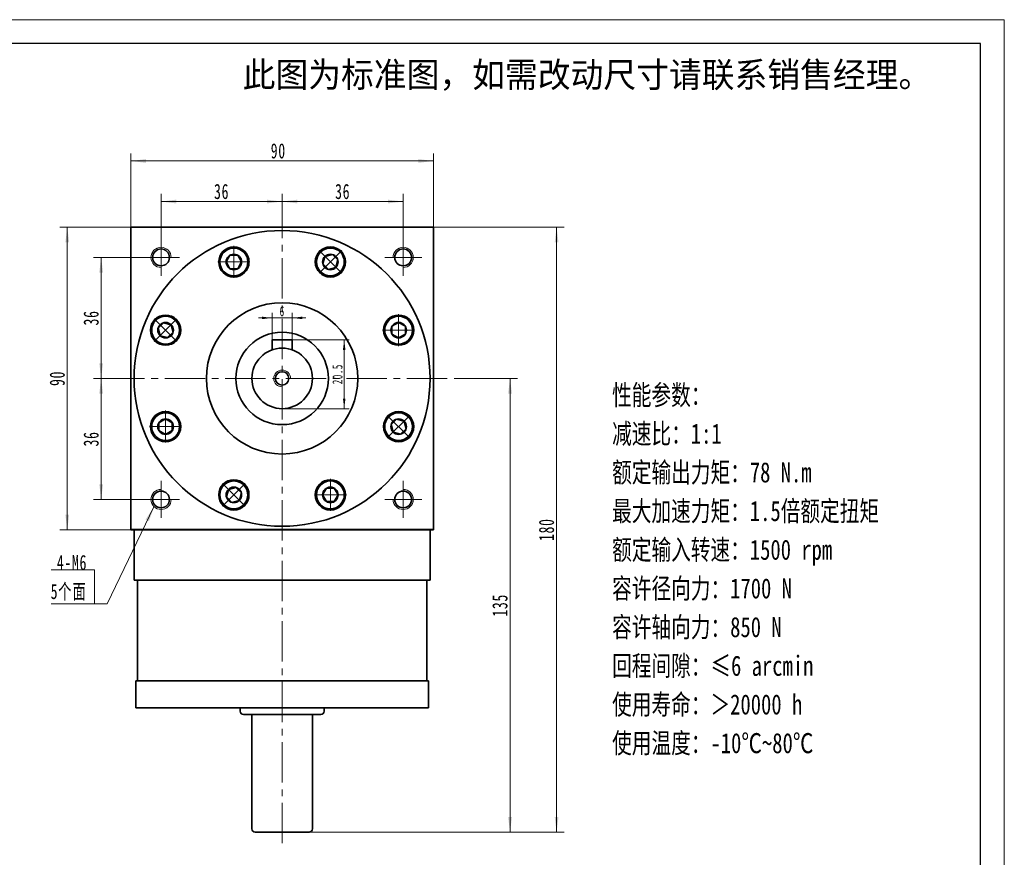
# Model space of a CAD drawing. Header units: millimetres. Extents: x 23 to 621, y 79 to 500.
# Tile 4 of 4: x 328 to 621, y 251 to 500. Entities that reach past the tile are written whole.
import ezdxf

# ---------------------------------------------------------------- set-up
doc = ezdxf.new("R2010")
doc.units = ezdxf.units.MM
doc.set_wipeout_variables(frame=1)
doc.linetypes.add('点画线', pattern=[18, 12, -2, 2, -2])
doc.layers.get('0').update_dxf_attribs({"lineweight": 35})
doc.layers.add('6文字层', color=3, linetype='Continuous')
for name, color, linetype, lineweight in [('中心线层', 1, '点画线', 18), ('图框_外框线', 7, 'Continuous', 18), ('尺寸线层', 3, 'Continuous', 18), ('粗实线', 7, 'Continuous', 50), ('粗实线层', 7, 'Continuous', 35)]:
    doc.layers.add(name, color=color, linetype=linetype, lineweight=lineweight)
doc.styles.add('标准', font='txt', dxfattribs={"width": 0.667})
doc.dimstyles.new('a4-1-1', dxfattribs={"dimtxt": 3, "dimasz": 3, "dimexe": 1.5, "dimexo": 0, "dimgap": 0.5, "dimtad": 1, "dimdec": 3, "dimdsep": 46, "dimtxsty": '标准', "dimblk": '_CAXARROW', "dimcen": 0, "dimdle": 4, "dimazin": 2, "dimtfac": 0.707107, "dimtdec": 3, "dimtix": 1, "dimtmove": 2, "dimatfit": 3, "dimfxl": 0, "dimfrac": 2, "dimtolj": 1, "dimtzin": 0, "dimarcsym": 0})

# ---------------------------------------------------------------- blocks, each defined once
blk = doc.blocks.new('*X9')
at = {"layer": '尺寸线层', "linetype": 'Continuous'}
for points in [[(370.33, 445.74), (374.83, 445.18), (374.83, 446.3)], [(406.33, 445.74), (401.83, 445.18), (401.83, 446.3)]]:
    blk.add_hatch(color=0, dxfattribs=at).paths.add_polyline_path(points, flags=0)
at = {"layer": '尺寸线层', "color": 0, "linetype": 'Continuous'}
for p, q in [((370.33, 434.62), (370.33, 447.99)), ((406.33, 441.12), (406.33, 447.99)), ((406.33, 445.74), (370.33, 445.74))]:
    blk.add_line(p, q, dxfattribs=at)
at = {"layer": '尺寸线层', "color": 0, "insert": (388.33, 448.71), "char_height": 4.5, "width": 9, "attachment_point": 5, "line_spacing_factor": 1.15057, "style": '标准'}
blk.add_mtext('\\T1.1;36', dxfattribs=at)
blk = doc.blocks.new('_CAXARROW')
blk.add_hatch(color=0).paths.add_polyline_path([(0, 0), (-1, 0.125), (-1, -0.125)], flags=0)
blk = doc.blocks.new('*X10')
at = {"layer": '尺寸线层', "linetype": 'Continuous'}
for points in [[(406.33, 445.74), (410.83, 446.3), (410.83, 445.18)], [(442.33, 445.74), (437.83, 446.3), (437.83, 445.18)]]:
    blk.add_hatch(color=0, dxfattribs=at).paths.add_polyline_path(points, flags=0)
at = {"layer": '尺寸线层', "color": 0, "linetype": 'Continuous'}
for p, q in [((406.33, 441.12), (406.33, 447.99)), ((442.33, 434.62), (442.33, 447.99)), ((406.33, 445.74), (442.33, 445.74))]:
    blk.add_line(p, q, dxfattribs=at)
at = {"layer": '尺寸线层', "color": 0, "insert": (424.33, 448.71), "char_height": 4.5, "width": 9, "attachment_point": 5, "line_spacing_factor": 1.15057, "style": '标准'}
blk.add_mtext('\\T1.1;36', dxfattribs=at)
blk = doc.blocks.new('*X11')
at = {"layer": '尺寸线层', "linetype": 'Continuous'}
for points in [[(352.52, 429.12), (353.09, 424.62), (351.96, 424.62)], [(352.52, 393.12), (353.09, 397.62), (351.96, 397.62)]]:
    blk.add_hatch(color=0, dxfattribs=at).paths.add_polyline_path(points, flags=0)
at = {"layer": '尺寸线层', "color": 0, "linetype": 'Continuous'}
for p, q in [((364.83, 429.12), (350.27, 429.12)), ((352.52, 429.12), (352.52, 393.12)), ((353.44, 393.12), (350.27, 393.12))]:
    blk.add_line(p, q, dxfattribs=at)
at = {"layer": '尺寸线层', "color": 0, "insert": (349.55, 411.12), "char_height": 4.5, "width": 9, "attachment_point": 5, "rotation": 90, "line_spacing_factor": 1.15057, "style": '标准'}
blk.add_mtext('\\T1.1;36', dxfattribs=at)
blk = doc.blocks.new('*X12')
at = {"layer": '尺寸线层', "linetype": 'Continuous'}
for points in [[(352.52, 393.12), (353.09, 388.62), (351.96, 388.62)], [(352.52, 357.12), (353.09, 361.62), (351.96, 361.62)]]:
    blk.add_hatch(color=0, dxfattribs=at).paths.add_polyline_path(points, flags=0)
at = {"layer": '尺寸线层', "color": 0, "linetype": 'Continuous'}
for p, q in [((353.44, 393.12), (350.27, 393.12)), ((352.52, 393.12), (352.52, 357.12)), ((364.83, 357.12), (350.27, 357.12))]:
    blk.add_line(p, q, dxfattribs=at)
at = {"layer": '尺寸线层', "color": 0, "insert": (349.55, 375.12), "char_height": 4.5, "width": 9, "attachment_point": 5, "rotation": 90, "line_spacing_factor": 1.15057, "style": '标准'}
blk.add_mtext('\\T1.1;36', dxfattribs=at)
blk = doc.blocks.new('*X13')
at = {"layer": '尺寸线层', "linetype": 'Continuous'}
for points in [[(487.94, 438.12), (488.5, 433.62), (487.38, 433.62)], [(487.94, 258.12), (488.5, 262.62), (487.38, 262.62)]]:
    blk.add_hatch(color=0, dxfattribs=at).paths.add_polyline_path(points, flags=0)
at = {"layer": '尺寸线层', "color": 0, "linetype": 'Continuous'}
for p, q in [((451.33, 438.12), (490.19, 438.12)), ((487.94, 438.12), (487.94, 258.12)), ((414.33, 258.12), (490.19, 258.12))]:
    blk.add_line(p, q, dxfattribs=at)
at = {"layer": '尺寸线层', "color": 0, "insert": (484.95, 348.12), "char_height": 4.5, "width": 11.9606, "attachment_point": 5, "rotation": 90, "line_spacing_factor": 1.15057, "style": '标准'}
blk.add_mtext('\\T1.1;180', dxfattribs=at)
blk = doc.blocks.new('*X14')
at = {"layer": '尺寸线层', "linetype": 'Continuous'}
for points in [[(474.1, 393.12), (474.66, 388.62), (473.53, 388.62)], [(474.1, 258.12), (474.66, 262.62), (473.53, 262.62)]]:
    blk.add_hatch(color=0, dxfattribs=at).paths.add_polyline_path(points, flags=0)
at = {"layer": '尺寸线层', "color": 0, "linetype": 'Continuous'}
for p, q in [((457.98, 393.12), (476.35, 393.12)), ((474.1, 393.12), (474.1, 258.12)), ((414.33, 258.12), (476.35, 258.12))]:
    blk.add_line(p, q, dxfattribs=at)
at = {"layer": '尺寸线层', "color": 0, "insert": (471.11, 325.62), "char_height": 4.5, "width": 11.6685, "attachment_point": 5, "rotation": 90, "line_spacing_factor": 1.15057, "style": '标准'}
blk.add_mtext('\\T1.1;135', dxfattribs=at)
blk = doc.blocks.new('*X15')
at = {"layer": '尺寸线层', "linetype": 'Continuous'}
for points in [[(424.79, 404.62), (425.16, 401.62), (424.41, 401.62)], [(424.79, 384.12), (425.16, 387.12), (424.41, 387.12)]]:
    blk.add_hatch(color=0, dxfattribs=at).paths.add_polyline_path(points, flags=0)
at = {"layer": '尺寸线层', "color": 0, "linetype": 'Continuous'}
for p, q in [((409.33, 404.62), (426.29, 404.62)), ((424.79, 404.62), (424.79, 384.12)), ((406.33, 384.12), (426.29, 384.12))]:
    blk.add_line(p, q, dxfattribs=at)
at = {"layer": '尺寸线层', "color": 0, "insert": (422.8, 394.37), "char_height": 3, "width": 10.9547, "attachment_point": 5, "rotation": 90, "line_spacing_factor": 1.15057, "style": '标准'}
blk.add_mtext('\\T1.1;20.5', dxfattribs=at)
blk = doc.blocks.new('*X16')
at = {"layer": '尺寸线层', "linetype": 'Continuous'}
blk.add_hatch(color=0, dxfattribs=at).paths.add_polyline_path([(17.62, 28.86), (16.17, 24.56), (15.15, 25.05)], flags=0)
at = {"layer": '尺寸线层', "color": 0, "linetype": 'Continuous'}
blk.add_line((17.62, 28.86), (3.67, 0), dxfattribs=at)
at = {"layer": '尺寸线层', "color": 0}
for p, q in [((0, 10.09), (-12.97, 10.09)), ((0, 0), (0, 10.09)), ((0, 0), (-12.97, 0)), ((3.67, 0), (0, 0))]:
    blk.add_line(p, q, dxfattribs=at)
at = {"layer": '尺寸线层', "color": 0, "insert": (-2.25, 0.9), "char_height": 4.5, "width": 19.9754, "attachment_point": 9, "line_spacing_factor": 1.15057, "style": '标准'}
blk.add_mtext('\\T1.1;4-M6\\P5个面', dxfattribs=at)
blk = doc.blocks.new('*X24')
at = {"layer": '尺寸线层', "linetype": 'Continuous'}
for points in [[(403.33, 411.12), (400.33, 410.75), (400.33, 411.5)], [(409.33, 411.12), (412.33, 410.75), (412.33, 411.5)]]:
    blk.add_hatch(color=0, dxfattribs=at).paths.add_polyline_path(points, flags=0)
at = {"layer": '尺寸线层', "color": 0, "linetype": 'Continuous'}
for p, q in [((413.33, 411.12), (399.33, 411.12)), ((403.33, 404.62), (403.33, 412.62)), ((409.33, 404.62), (409.33, 412.62))]:
    blk.add_line(p, q, dxfattribs=at)
at = {"layer": '尺寸线层', "color": 0, "insert": (406.33, 413.1), "char_height": 3, "width": 6, "attachment_point": 5, "line_spacing_factor": 1.15057, "style": '标准'}
blk.add_mtext('\\T1.1;6', dxfattribs=at)
blk = doc.blocks.new('*X44')
at = {"layer": '中心线层', "linetype": '点画线', "lineweight": 18}
for p, q in [((0, -4.76), (0, 4.76)), ((-4.76, 0), (4.76, 0))]:
    blk.add_line(p, q, dxfattribs=at)
at = {"layer": '粗实线层'}
for p, q in [((-2.31, 0), (-1.15, 2)), ((-2.31, 0), (-1.15, -2)), ((-1.15, 2), (1.15, 2)), ((2.31, 0), (1.15, 2)), ((2.31, 0), (1.15, 2)), ((2.31, 0), (1.15, -2)), ((-1.15, -2), (1.15, -2))]:
    blk.add_line(p, q, dxfattribs=at)
blk.add_circle((0, 0), 2.31, dxfattribs=at)
for start, end in [(0, 180), (180, 360)]:
    blk.add_arc((0, 0), 4.14, start, end, dxfattribs=at)
blk = doc.blocks.new('*X45')
at = {"layer": '尺寸线层', "linetype": 'Continuous'}
for points in [[(342.45, 438.12), (343.01, 433.62), (341.88, 433.62)], [(342.45, 348.12), (343.01, 352.62), (341.88, 352.62)]]:
    blk.add_hatch(color=0, dxfattribs=at).paths.add_polyline_path(points, flags=0)
at = {"layer": '尺寸线层', "color": 0, "linetype": 'Continuous'}
for p, q in [((361.33, 438.12), (340.2, 438.12)), ((342.45, 438.12), (342.45, 348.12)), ((361.33, 348.12), (340.2, 348.12))]:
    blk.add_line(p, q, dxfattribs=at)
at = {"layer": '尺寸线层', "color": 0, "insert": (339.47, 393.12), "char_height": 4.5, "width": 9, "attachment_point": 5, "rotation": 90, "line_spacing_factor": 1.15057, "style": '标准'}
blk.add_mtext('\\T1.1;90', dxfattribs=at)
blk = doc.blocks.new('*X46')
at = {"layer": '尺寸线层', "linetype": 'Continuous'}
for points in [[(361.33, 457.81), (365.83, 458.37), (365.83, 457.24)], [(451.33, 457.81), (446.83, 458.37), (446.83, 457.24)]]:
    blk.add_hatch(color=0, dxfattribs=at).paths.add_polyline_path(points, flags=0)
at = {"layer": '尺寸线层', "color": 0, "linetype": 'Continuous'}
for p, q in [((361.33, 438.12), (361.33, 460.06)), ((451.33, 438.12), (451.33, 460.06)), ((361.33, 457.81), (451.33, 457.81))]:
    blk.add_line(p, q, dxfattribs=at)
at = {"layer": '尺寸线层', "color": 0, "insert": (405.19, 460.78), "char_height": 4.5, "width": 9, "attachment_point": 5, "line_spacing_factor": 1.15057, "style": '标准'}
blk.add_mtext('\\T1.1;90', dxfattribs=at)
blk = doc.blocks.new('提示字样')
at = {"layer": '6文字层', "insert": (1.21, 11.52), "char_height": 10, "width": 317.6795, "attachment_point": 1}
blk.add_mtext('{\\C1;此图为标准图，如需改动尺寸请联系销售经理。}', dxfattribs=at)

msp = doc.modelspace()

# ---------------------------------------------------------------- linework, layer by layer
at = {"layer": '中心线层'}
for p, q in [((406.3269, 254.8621), (406.3269, 441.1215)), ((370.3269, 423.6215), (370.3269, 434.6215)), ((442.3269, 434.6215), (442.3269, 423.6215)), ((364.8269, 429.1215), (375.8269, 429.1215)), ((436.8269, 429.1215), (447.8269, 429.1215)), ((353.435, 393.1215), (457.979, 393.1215)), ((370.3269, 351.6215), (370.3269, 362.6215)), ((442.3269, 362.6215), (442.3269, 351.6215)), ((375.8269, 357.1215), (364.8269, 357.1215)), ((447.8269, 357.1215), (436.8269, 357.1215))]:
    msp.add_line(p, q, dxfattribs=at)
at = {"layer": '粗实线', "lineweight": 40}
msp.add_line((451.3269, 348.1215), (361.3269, 348.1215), dxfattribs=at)
at = {"layer": '粗实线层'}
for p, q in [((361.3269, 438.1215), (451.3269, 438.1215)), ((361.3269, 348.1215), (361.3269, 438.1215)), ((451.3269, 348.1215), (451.3269, 438.1215)), ((409.3269, 404.6215), (403.3269, 404.6215)), ((403.3269, 404.6215), (403.3269, 401.6067)), ((409.3269, 404.6215), (409.3269, 401.6067)), ((362.3269, 348.1215), (362.3269, 333.1215)), ((450.3269, 348.1215), (450.3269, 333.1215)), ((362.3269, 333.1215), (450.3269, 333.1215)), ((363.3269, 303.1215), (363.3269, 333.1215)), ((449.3269, 303.1215), (449.3269, 333.1215)), ((362.8269, 295.1215), (362.8269, 303.1215)), ((449.8269, 303.1215), (362.8269, 303.1215)), ((449.8269, 295.1215), (449.8269, 303.1215)), ((362.8269, 295.1215), (449.8269, 295.1215)), ((393.8269, 295.1215), (393.8269, 294.1215)), ((417.8269, 293.1215), (394.8269, 293.1215)), ((397.3269, 259.1215), (397.3269, 293.1215)), ((415.3269, 259.1215), (415.3269, 293.1215)), ((418.8269, 295.1215), (418.8269, 294.1215)), ((398.3269, 258.1215), (414.3269, 258.1215))]:
    msp.add_line(p, q, dxfattribs=at)
for centre, radius in [((406.3269, 393.1215), 44), ((370.3269, 429.1215), 2.5), ((391.9763, 427.7669), 4.5), ((420.6775, 427.7669), 4.5), ((442.3269, 429.1215), 2.5), ((406.3269, 393.1215), 22.5), ((371.6814, 407.4721), 4.5), ((440.9724, 407.4721), 4.5), ((406.3269, 393.1215), 13.75), ((406.3269, 393.1215), 9), ((406.3269, 393.1215), 2), ((371.6814, 378.7708), 4.5), ((440.9724, 378.7708), 4.5), ((391.9763, 358.476), 4.5), ((420.6775, 358.476), 4.5), ((370.3269, 357.1215), 2.5), ((442.3269, 357.1215), 2.5)]:
    msp.add_circle(centre, radius, dxfattribs=at)
at = {"layer": '粗实线层', "lineweight": 18}
for centre, radius, start, end in [((370.3269, 429.1215), 3, 0, 270), ((442.3269, 429.1215), 3, 270, 180), ((406.3269, 393.1215), 2.5, 0, 270), ((370.3269, 357.1215), 3, 90, 360), ((442.3269, 357.1215), 3, 180, 90)]:
    msp.add_arc(centre, radius, start, end, dxfattribs=at)
at = {"layer": '粗实线层'}
for centre, start, end in [((394.8269, 294.1215), 180, 270), ((417.8269, 294.1215), 270, 360), ((398.3269, 259.1215), 180, 270), ((414.3269, 259.1215), 270, 360)]:
    msp.add_arc(centre, 1, start, end, dxfattribs=at)

# ---------------------------------------------------------------- block references
at = {"layer": '尺寸线层'}
msp.add_blockref('*X16', (350.5884, 326.1031), dxfattribs=at)
at = {"layer": '粗实线层', "xscale": 0.7500000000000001, "yscale": 0.7500000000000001, "zscale": 0.7500000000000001}
msp.add_blockref('提示字样', (393.6887, 478.5866), dxfattribs=at)

# ---------------------------------------------------------------- texts
at = {"layer": '尺寸线层', "insert": (504.4459, 391.2029), "char_height": 6, "width": 134.069395, "attachment_point": 1, "line_spacing_factor": 1.15057, "style": '标准'}
msp.add_mtext('{\\W0.75;性能参数：\\P减速比：1:1\\P额定输出力矩：78 N.m\\P最大加速力矩：1.5倍额定扭矩\\P额定输入转速：1500 rpm\\P容许径向力：1700 N\\P容许轴向力：850 N\\P回程间隙：≤6 arcmin\\P使用寿命：＞20000 h\\P使用温度：-10℃~80℃', dxfattribs=at)

# ---------------------------------------------------------------- dimensions: what is measured, and where the dimension line sits
at = {"layer": '尺寸线层'}
dim = msp.add_linear_dim(base=(451.3269, 457.8068), p1=(361.3269, 438.1215), p2=(451.3269, 438.1215), dimstyle='a4-1-1', override={"dimsah": 1, "dimtfac": 1, "dimtfill": 1, "dimtzin": 0}, dxfattribs=at)
dim.commit()
dim.dimension.update_dxf_attribs({"geometry": '*X46', "text_midpoint": (405.1941, 460.7816), "dimtype": 160})
for base, p1, p2, picture, middle in [((370.3269, 445.7387), (406.3269, 441.1215), (370.3269, 434.6215), '*X9', (388.3269, 448.7135)), ((442.3269, 445.7387), (406.3269, 441.1215), (442.3269, 434.6215), '*X10', (424.3269, 448.7135)), ((403.3269, 411.1215), (409.3269, 404.6215), (403.3269, 404.6215), '*X24', (406.3269, 413.1047))]:
    dim = msp.add_linear_dim(base=base, p1=p1, p2=p2, dimstyle='a4-1-1', override={"dimsah": 1, "dimtfill": 1, "dimtzin": 0}, dxfattribs=at)
    dim.commit()
    dim.dimension.update_dxf_attribs({"geometry": picture, "text_midpoint": middle})
for base, p1, p2, picture, middle in [((342.4471, 348.1215), (361.3269, 438.1215), (361.3269, 348.1215), '*X45', (339.4723, 393.1215)), ((487.9377, 258.1215), (451.3269, 438.1215), (414.3269, 258.1215), '*X13', (484.9502, 348.1215)), ((352.5239, 393.1215), (364.8269, 429.1215), (353.435, 393.1215), '*X11', (349.549, 411.1215)), ((424.787, 384.1215), (409.3269, 404.6215), (406.3269, 384.1215), '*X15', (422.8038, 394.3715)), ((352.5239, 357.1215), (353.435, 393.1215), (364.8269, 357.1215), '*X12', (349.549, 375.1215)), ((474.0972, 258.1215), (457.979, 393.1215), (414.3269, 258.1215), '*X14', (471.1098, 325.6215))]:
    dim = msp.add_linear_dim(base=base, p1=p1, p2=p2, angle=270, dimstyle='a4-1-1', override={"dimsah": 1, "dimtfill": 1, "dimtzin": 0}, dxfattribs=at)
    dim.commit()
    dim.dimension.update_dxf_attribs({"geometry": picture, "text_midpoint": middle})

# ---------------------------------------------------------------- next in the draw order: wipeouts: each hides what was drawn before it
for points in [[(396.1163, 427.7669), (396.1162, 427.7912), (396.116, 427.8155), (396.1156, 427.8397), (396.1151, 427.864), (396.1145, 427.8882), (396.1137, 427.9125), (396.1128, 427.9367), (396.1117, 427.961), (396.1105, 427.9852), (396.1092, 428.0094), (396.1077, 428.0336), (396.106, 428.0579), (396.1043, 428.082), (396.1024, 428.1062), (396.1003, 428.1304), (396.0981, 428.1546), (396.0957, 428.1787), (396.0933, 428.2029), (396.0906, 428.227), (396.0879, 428.2511), (396.085, 428.2752), (396.0819, 428.2992), (396.0787, 428.3233), (396.0754, 428.3473), (396.0719, 428.3713), (396.0683, 428.3953), (396.0646, 428.4193), (396.0607, 428.4433), (396.0566, 428.4672), (396.0525, 428.4911), (396.0525, 428.4911), (396.0144, 428.6798), (395.9676, 428.8665), (395.9122, 429.0508), (395.8482, 429.2324), (395.7759, 429.4108), (395.6954, 429.5856), (395.6069, 429.7565), (395.5105, 429.9231), (395.4064, 430.0851), (395.2949, 430.242), (395.1763, 430.3936), (395.0508, 430.5395), (394.9186, 430.6794), (394.78, 430.813), (394.6354, 430.9401), (394.485, 431.0602), (394.3292, 431.1733), (394.1683, 431.279), (394.0027, 431.3771), (393.8327, 431.4674), (393.6587, 431.5497), (393.4811, 431.6238), (393.3002, 431.6896), (393.1164, 431.7469), (392.9302, 431.7955), (392.7419, 431.8355), (392.5519, 431.8667), (392.3607, 431.889), (392.1687, 431.9025), (391.9763, 431.9069), (391.9763, 431.9069), (391.7838, 431.9025), (391.5918, 431.889), (391.4006, 431.8667), (391.2107, 431.8355), (391.0224, 431.7955), (390.8362, 431.7469), (390.6524, 431.6896), (390.4715, 431.6238), (390.2938, 431.5497), (390.1198, 431.4674), (389.9498, 431.3771), (389.7842, 431.279), (389.6233, 431.1733), (389.4675, 431.0602), (389.3172, 430.9401), (389.1726, 430.813), (389.034, 430.6794), (388.9018, 430.5395), (388.7762, 430.3936), (388.6576, 430.242), (388.5461, 430.0851), (388.4421, 429.9231), (388.3457, 429.7565), (388.2571, 429.5856), (388.1766, 429.4108), (388.1043, 429.2324), (388.0404, 429.0508), (387.985, 428.8665), (387.9382, 428.6798), (387.9001, 428.4911), (387.9001, 428.4911), (387.8959, 428.4672), (387.8919, 428.4433), (387.888, 428.4193), (387.8842, 428.3953), (387.8806, 428.3713), (387.8772, 428.3473), (387.8738, 428.3233), (387.8706, 428.2992), (387.8676, 428.2752), (387.8647, 428.2511), (387.8619, 428.227), (387.8593, 428.2029), (387.8568, 428.1787), (387.8545, 428.1546), (387.8523, 428.1304), (387.8502, 428.1062), (387.8483, 428.082), (387.8465, 428.0579), (387.8449, 428.0336), (387.8434, 428.0094), (387.842, 427.9852), (387.8408, 427.961), (387.8398, 427.9367), (387.8388, 427.9125), (387.8381, 427.8882), (387.8374, 427.864), (387.8369, 427.8397), (387.8366, 427.8155), (387.8363, 427.7912), (387.8363, 427.7669), (387.8363, 427.7669), (387.842, 427.5503), (387.859, 427.3342), (387.8872, 427.1193), (387.9267, 426.9062), (387.9773, 426.6954), (388.0389, 426.4876), (388.1113, 426.2833), (388.1942, 426.083), (388.2875, 425.8874), (388.3909, 425.6969), (388.5042, 425.5121), (388.6269, 425.3335), (388.7589, 425.1615), (388.8997, 424.9967), (389.0489, 424.8395), (389.2061, 424.6903), (389.3709, 424.5495), (389.5428, 424.4176), (389.7215, 424.2948), (389.9063, 424.1816), (390.0968, 424.0782), (390.2924, 423.9849), (390.4926, 423.9019), (390.6969, 423.8296), (390.9048, 423.768), (391.1155, 423.7174), (391.3286, 423.6779), (391.5435, 423.6496), (391.7596, 423.6326), (391.9763, 423.6269), (391.9763, 423.6269), (392.1929, 423.6326), (392.409, 423.6496), (392.6239, 423.6779), (392.837, 423.7174), (393.0478, 423.768), (393.2556, 423.8296), (393.4599, 423.9019), (393.6602, 423.9849), (393.8558, 424.0782), (394.0463, 424.1816), (394.2311, 424.2948), (394.4097, 424.4176), (394.5817, 424.5495), (394.7465, 424.6903), (394.9037, 424.8395), (395.0529, 424.9967), (395.1937, 425.1615), (395.3256, 425.3335), (395.4484, 425.5121), (395.5616, 425.6969), (395.665, 425.8874), (395.7584, 426.083), (395.8413, 426.2833), (395.9137, 426.4876), (395.9752, 426.6954), (396.0258, 426.9062), (396.0653, 427.1193), (396.0936, 427.3342), (396.1106, 427.5503)], [(423.605, 424.8395), (423.6221, 424.8567), (423.6391, 424.874), (423.656, 424.8914), (423.6728, 424.9089), (423.6895, 424.9265), (423.7061, 424.9442), (423.7226, 424.962), (423.7389, 424.9799), (423.7552, 424.9979), (423.7714, 425.016), (423.7875, 425.0342), (423.8034, 425.0525), (423.8193, 425.0708), (423.835, 425.0893), (423.8507, 425.1078), (423.8662, 425.1265), (423.8816, 425.1452), (423.8969, 425.164), (423.9121, 425.1829), (423.9272, 425.2019), (423.9422, 425.221), (423.9571, 425.2402), (423.9718, 425.2595), (423.9864, 425.2788), (424.001, 425.2983), (424.0154, 425.3178), (424.0297, 425.3374), (424.0439, 425.3571), (424.0579, 425.3768), (424.0719, 425.3967), (424.0719, 425.3967), (424.1784, 425.557), (424.2773, 425.7221), (424.3685, 425.8917), (424.4517, 426.0653), (424.5267, 426.2425), (424.5934, 426.4231), (424.6516, 426.6066), (424.7012, 426.7926), (424.7422, 426.9806), (424.7743, 427.1704), (424.7976, 427.3615), (424.812, 427.5535), (424.8175, 427.7459), (424.814, 427.9383), (424.8015, 428.1304), (424.7802, 428.3217), (424.75, 428.5118), (424.7109, 428.7003), (424.6632, 428.8868), (424.6068, 429.0708), (424.542, 429.2521), (424.4688, 429.4301), (424.3874, 429.6045), (424.2979, 429.775), (424.2007, 429.9411), (424.0958, 430.1025), (423.9836, 430.2589), (423.8642, 430.4099), (423.7379, 430.5551), (423.605, 430.6944), (423.605, 430.6944), (423.4657, 430.8273), (423.3205, 430.9536), (423.1695, 431.073), (423.0131, 431.1852), (422.8517, 431.2901), (422.6856, 431.3873), (422.5151, 431.4768), (422.3407, 431.5582), (422.1627, 431.6314), (421.9814, 431.6962), (421.7974, 431.7526), (421.6109, 431.8003), (421.4224, 431.8394), (421.2323, 431.8696), (421.041, 431.8909), (420.8489, 431.9034), (420.6565, 431.9069), (420.4641, 431.9014), (420.2721, 431.887), (420.081, 431.8637), (419.8912, 431.8316), (419.7032, 431.7906), (419.5172, 431.741), (419.3337, 431.6828), (419.1531, 431.6161), (418.9759, 431.5411), (418.8023, 431.4579), (418.6328, 431.3667), (418.4676, 431.2678), (418.3073, 431.1613), (418.3073, 431.1613), (418.2874, 431.1473), (418.2677, 431.1333), (418.248, 431.1191), (418.2284, 431.1048), (418.2089, 431.0904), (418.1894, 431.0758), (418.1701, 431.0612), (418.1508, 431.0465), (418.1316, 431.0316), (418.1125, 431.0166), (418.0935, 431.0015), (418.0746, 430.9863), (418.0558, 430.971), (418.0371, 430.9556), (418.0184, 430.9401), (417.9999, 430.9244), (417.9814, 430.9087), (417.9631, 430.8928), (417.9448, 430.8769), (417.9266, 430.8608), (417.9085, 430.8446), (417.8905, 430.8283), (417.8726, 430.812), (417.8548, 430.7955), (417.8371, 430.7789), (417.8195, 430.7622), (417.802, 430.7454), (417.7846, 430.7285), (417.7673, 430.7115), (417.7501, 430.6944), (417.7501, 430.6944), (417.6009, 430.5371), (417.4602, 430.3723), (417.3282, 430.2004), (417.2054, 430.0217), (417.0922, 429.8369), (416.9888, 429.6465), (416.8955, 429.4508), (416.8125, 429.2506), (416.7402, 429.0463), (416.6786, 428.8384), (416.628, 428.6277), (416.5885, 428.4146), (416.5602, 428.1997), (416.5432, 427.9836), (416.5375, 427.7669), (416.5432, 427.5503), (416.5602, 427.3342), (416.5885, 427.1193), (416.628, 426.9062), (416.6786, 426.6954), (416.7402, 426.4876), (416.8125, 426.2833), (416.8955, 426.083), (416.9888, 425.8874), (417.0922, 425.6969), (417.2054, 425.5121), (417.3282, 425.3335), (417.4602, 425.1615), (417.6009, 424.9967), (417.7501, 424.8395), (417.7501, 424.8395), (417.9073, 424.6903), (418.0721, 424.5495), (418.2441, 424.4176), (418.4227, 424.2948), (418.6075, 424.1816), (418.798, 424.0782), (418.9936, 423.9849), (419.1939, 423.9019), (419.3982, 423.8296), (419.606, 423.768), (419.8168, 423.7174), (420.0299, 423.6779), (420.2448, 423.6496), (420.4609, 423.6326), (420.6775, 423.6269), (420.8942, 423.6326), (421.1103, 423.6496), (421.3252, 423.6779), (421.5383, 423.7174), (421.749, 423.768), (421.9569, 423.8296), (422.1612, 423.9019), (422.3614, 423.9849), (422.5571, 424.0782), (422.7475, 424.1816), (422.9323, 424.2948), (423.111, 424.4176), (423.2829, 424.5495), (423.4477, 424.6903)], [(374.6088, 410.3995), (374.5916, 410.4166), (374.5743, 410.4336), (374.5569, 410.4505), (374.5394, 410.4673), (374.5218, 410.484), (374.5041, 410.5006), (374.4863, 410.5171), (374.4684, 410.5335), (374.4504, 410.5498), (374.4324, 410.5659), (374.4142, 410.582), (374.3959, 410.598), (374.3775, 410.6138), (374.3591, 410.6296), (374.3405, 410.6452), (374.3219, 410.6607), (374.3031, 410.6762), (374.2843, 410.6915), (374.2654, 410.7067), (374.2464, 410.7218), (374.2273, 410.7367), (374.2081, 410.7516), (374.1889, 410.7664), (374.1695, 410.781), (374.1501, 410.7955), (374.1306, 410.8099), (374.111, 410.8242), (374.0913, 410.8384), (374.0715, 410.8525), (374.0517, 410.8664), (374.0517, 410.8664), (373.8913, 410.9729), (373.7262, 411.0719), (373.5567, 411.163), (373.3831, 411.2462), (373.2058, 411.3212), (373.0252, 411.3879), (372.8418, 411.4461), (372.6558, 411.4958), (372.4677, 411.5367), (372.2779, 411.5689), (372.0869, 411.5922), (371.8949, 411.6066), (371.7025, 411.612), (371.51, 411.6085), (371.3179, 411.5961), (371.1266, 411.5747), (370.9365, 411.5445), (370.7481, 411.5055), (370.5616, 411.4577), (370.3775, 411.4014), (370.1963, 411.3365), (370.0183, 411.2633), (369.8438, 411.1819), (369.6734, 411.0925), (369.5073, 410.9952), (369.3459, 410.8904), (369.1895, 410.7781), (369.0385, 410.6587), (368.8932, 410.5324), (368.754, 410.3995), (368.754, 410.3995), (368.6211, 410.2603), (368.4948, 410.115), (368.3754, 409.964), (368.2631, 409.8077), (368.1583, 409.6462), (368.061, 409.4801), (367.9716, 409.3097), (367.8902, 409.1352), (367.817, 408.9572), (367.7521, 408.776), (367.6958, 408.5919), (367.648, 408.4055), (367.609, 408.217), (367.5788, 408.0269), (367.5574, 407.8356), (367.545, 407.6435), (367.5415, 407.451), (367.5469, 407.2586), (367.5613, 407.0667), (367.5846, 406.8756), (367.6168, 406.6858), (367.6577, 406.4977), (367.7074, 406.3117), (367.7656, 406.1283), (367.8323, 405.9477), (367.9073, 405.7704), (367.9905, 405.5968), (368.0816, 405.4273), (368.1806, 405.2622), (368.2871, 405.1018), (368.2871, 405.1018), (368.301, 405.082), (368.3151, 405.0622), (368.3293, 405.0425), (368.3436, 405.0229), (368.358, 405.0034), (368.3725, 404.984), (368.3871, 404.9646), (368.4019, 404.9454), (368.4168, 404.9262), (368.4317, 404.9071), (368.4468, 404.8881), (368.462, 404.8692), (368.4773, 404.8504), (368.4928, 404.8316), (368.5083, 404.813), (368.5239, 404.7944), (368.5397, 404.776), (368.5555, 404.7576), (368.5715, 404.7393), (368.5876, 404.7212), (368.6037, 404.7031), (368.62, 404.6851), (368.6364, 404.6672), (368.6529, 404.6494), (368.6695, 404.6317), (368.6862, 404.6141), (368.703, 404.5966), (368.7199, 404.5792), (368.7369, 404.5619), (368.754, 404.5447), (368.754, 404.5447), (368.9112, 404.3955), (369.076, 404.2547), (369.248, 404.1227), (369.4266, 404), (369.6114, 403.8867), (369.8019, 403.7833), (369.9975, 403.69), (370.1978, 403.6071), (370.4021, 403.5347), (370.6099, 403.4731), (370.8207, 403.4225), (371.0338, 403.3831), (371.2487, 403.3548), (371.4648, 403.3378), (371.6814, 403.3321), (371.8981, 403.3378), (372.1142, 403.3548), (372.3291, 403.3831), (372.5422, 403.4225), (372.7529, 403.4731), (372.9608, 403.5347), (373.1651, 403.6071), (373.3653, 403.69), (373.5609, 403.7833), (373.7514, 403.8867), (373.9362, 404), (374.1149, 404.1227), (374.2868, 404.2547), (374.4516, 404.3955), (374.6088, 404.5447), (374.6088, 404.5447), (374.758, 404.7019), (374.8988, 404.8667), (375.0308, 405.0386), (375.1535, 405.2173), (375.2668, 405.4021), (375.3702, 405.5926), (375.4635, 405.7882), (375.5464, 405.9884), (375.6188, 406.1927), (375.6804, 406.4006), (375.731, 406.6113), (375.7705, 406.8244), (375.7987, 407.0393), (375.8158, 407.2554), (375.8214, 407.4721), (375.8158, 407.6888), (375.7987, 407.9048), (375.7705, 408.1197), (375.731, 408.3328), (375.6804, 408.5436), (375.6188, 408.7514), (375.5464, 408.9557), (375.4635, 409.156), (375.3702, 409.3516), (375.2668, 409.5421), (375.1535, 409.7269), (375.0308, 409.9055), (374.8988, 410.0775), (374.758, 410.2423)], [(440.9724, 403.3321), (440.9967, 403.3322), (441.0209, 403.3324), (441.0452, 403.3327), (441.0694, 403.3332), (441.0937, 403.3339), (441.1179, 403.3346), (441.1422, 403.3356), (441.1664, 403.3366), (441.1907, 403.3378), (441.2149, 403.3392), (441.2391, 403.3407), (441.2633, 403.3423), (441.2875, 403.3441), (441.3117, 403.346), (441.3359, 403.3481), (441.36, 403.3503), (441.3842, 403.3526), (441.4083, 403.3551), (441.4324, 403.3577), (441.4565, 403.3605), (441.4806, 403.3634), (441.5047, 403.3664), (441.5288, 403.3696), (441.5528, 403.373), (441.5768, 403.3764), (441.6008, 403.3801), (441.6248, 403.3838), (441.6487, 403.3877), (441.6726, 403.3917), (441.6965, 403.3959), (441.6965, 403.3959), (441.8852, 403.434), (442.0719, 403.4808), (442.2563, 403.5362), (442.4378, 403.6001), (442.6162, 403.6724), (442.7911, 403.7529), (442.962, 403.8415), (443.1286, 403.9379), (443.2905, 404.042), (443.4475, 404.1534), (443.5991, 404.272), (443.745, 404.3976), (443.8849, 404.5298), (444.0185, 404.6684), (444.1455, 404.813), (444.2657, 404.9633), (444.3787, 405.1191), (444.4844, 405.28), (444.5825, 405.4456), (444.6728, 405.6156), (444.7551, 405.7897), (444.8292, 405.9673), (444.895, 406.1482), (444.9523, 406.332), (445.001, 406.5182), (445.041, 406.7065), (445.0722, 406.8964), (445.0945, 407.0876), (445.1079, 407.2796), (445.1124, 407.4721), (445.1124, 407.4721), (445.1079, 407.6645), (445.0945, 407.8565), (445.0722, 408.0477), (445.041, 408.2377), (445.001, 408.426), (444.9523, 408.6122), (444.895, 408.796), (444.8292, 408.9769), (444.7551, 409.1545), (444.6728, 409.3285), (444.5825, 409.4985), (444.4844, 409.6641), (444.3787, 409.825), (444.2657, 409.9808), (444.1455, 410.1312), (444.0185, 410.2758), (443.8849, 410.4144), (443.745, 410.5466), (443.5991, 410.6721), (443.4475, 410.7907), (443.2905, 410.9022), (443.1286, 411.0063), (442.962, 411.1027), (442.7911, 411.1912), (442.6162, 411.2717), (442.4378, 411.344), (442.2563, 411.408), (442.0719, 411.4634), (441.8852, 411.5102), (441.6965, 411.5483), (441.6965, 411.5483), (441.6726, 411.5524), (441.6487, 411.5565), (441.6248, 411.5604), (441.6008, 411.5641), (441.5768, 411.5677), (441.5528, 411.5712), (441.5288, 411.5745), (441.5047, 411.5777), (441.4806, 411.5808), (441.4565, 411.5837), (441.4324, 411.5864), (441.4083, 411.5891), (441.3842, 411.5915), (441.36, 411.5939), (441.3359, 411.5961), (441.3117, 411.5982), (441.2875, 411.6001), (441.2633, 411.6018), (441.2391, 411.6035), (441.2149, 411.605), (441.1907, 411.6063), (441.1664, 411.6075), (441.1422, 411.6086), (441.1179, 411.6095), (441.0937, 411.6103), (441.0694, 411.6109), (441.0452, 411.6114), (441.0209, 411.6118), (440.9967, 411.612), (440.9724, 411.6121), (440.9724, 411.6121), (440.7557, 411.6064), (440.5396, 411.5894), (440.3248, 411.5611), (440.1116, 411.5216), (439.9009, 411.471), (439.6931, 411.4095), (439.4887, 411.3371), (439.2885, 411.2542), (439.0929, 411.1608), (438.9024, 411.0574), (438.7176, 410.9442), (438.539, 410.8214), (438.367, 410.6895), (438.2022, 410.5487), (438.045, 410.3995), (437.8958, 410.2423), (437.755, 410.0775), (437.6231, 409.9055), (437.5003, 409.7269), (437.387, 409.5421), (437.2836, 409.3516), (437.1903, 409.156), (437.1074, 408.9557), (437.035, 408.7514), (436.9735, 408.5436), (436.9229, 408.3328), (436.8834, 408.1197), (436.8551, 407.9048), (436.8381, 407.6888), (436.8324, 407.4721), (436.8324, 407.4721), (436.8381, 407.2554), (436.8551, 407.0393), (436.8834, 406.8244), (436.9229, 406.6113), (436.9735, 406.4006), (437.035, 406.1927), (437.1074, 405.9884), (437.1903, 405.7882), (437.2836, 405.5926), (437.387, 405.4021), (437.5003, 405.2173), (437.6231, 405.0386), (437.755, 404.8667), (437.8958, 404.7019), (438.045, 404.5447), (438.2022, 404.3955), (438.367, 404.2547), (438.539, 404.1227), (438.7176, 404), (438.9024, 403.8867), (439.0929, 403.7833), (439.2885, 403.69), (439.4887, 403.6071), (439.6931, 403.5347), (439.9009, 403.4731), (440.1116, 403.4225), (440.3248, 403.3831), (440.5396, 403.3548), (440.7557, 403.3378)], [(371.6814, 382.9108), (371.6572, 382.9108), (371.6329, 382.9105), (371.6086, 382.9102), (371.5844, 382.9097), (371.5601, 382.909), (371.5359, 382.9083), (371.5116, 382.9073), (371.4874, 382.9063), (371.4632, 382.9051), (371.4389, 382.9037), (371.4147, 382.9022), (371.3905, 382.9006), (371.3663, 382.8988), (371.3421, 382.8969), (371.3179, 382.8948), (371.2938, 382.8926), (371.2696, 382.8903), (371.2455, 382.8878), (371.2214, 382.8852), (371.1973, 382.8824), (371.1732, 382.8795), (371.1491, 382.8765), (371.1251, 382.8733), (371.101, 382.8699), (371.077, 382.8665), (371.053, 382.8629), (371.029, 382.8591), (371.0051, 382.8552), (370.9812, 382.8512), (370.9573, 382.847), (370.9573, 382.847), (370.7686, 382.8089), (370.5819, 382.7621), (370.3975, 382.7067), (370.216, 382.6428), (370.0376, 382.5705), (369.8627, 382.49), (369.6918, 382.4014), (369.5252, 382.305), (369.3633, 382.201), (369.2063, 382.0895), (369.0548, 381.9709), (368.9088, 381.8453), (368.7689, 381.7131), (368.6353, 381.5745), (368.5083, 381.4299), (368.3881, 381.2796), (368.2751, 381.1238), (368.1694, 380.9629), (368.0713, 380.7973), (367.981, 380.6273), (367.8987, 380.4533), (367.8246, 380.2756), (367.7588, 380.0947), (367.7015, 379.9109), (367.6528, 379.7247), (367.6128, 379.5364), (367.5816, 379.3465), (367.5593, 379.1553), (367.5459, 378.9633), (367.5414, 378.7708), (367.5414, 378.7708), (367.5459, 378.5784), (367.5593, 378.3864), (367.5816, 378.1952), (367.6128, 378.0052), (367.6528, 377.8169), (367.7015, 377.6307), (367.7588, 377.4469), (367.8246, 377.266), (367.8987, 377.0884), (367.981, 376.9144), (368.0713, 376.7444), (368.1694, 376.5788), (368.2751, 376.4179), (368.3881, 376.2621), (368.5083, 376.1117), (368.6353, 375.9671), (368.7689, 375.8285), (368.9088, 375.6963), (369.0548, 375.5708), (369.2063, 375.4522), (369.3633, 375.3407), (369.5252, 375.2366), (369.6918, 375.1402), (369.8627, 375.0517), (370.0376, 374.9712), (370.216, 374.8989), (370.3975, 374.8349), (370.5819, 374.7795), (370.7686, 374.7327), (370.9573, 374.6946), (370.9573, 374.6946), (370.9812, 374.6905), (371.0051, 374.6864), (371.029, 374.6825), (371.053, 374.6788), (371.077, 374.6752), (371.101, 374.6717), (371.1251, 374.6684), (371.1491, 374.6652), (371.1732, 374.6621), (371.1973, 374.6592), (371.2214, 374.6565), (371.2455, 374.6538), (371.2696, 374.6514), (371.2938, 374.649), (371.3179, 374.6468), (371.3421, 374.6448), (371.3663, 374.6428), (371.3905, 374.6411), (371.4147, 374.6394), (371.4389, 374.6379), (371.4632, 374.6366), (371.4874, 374.6354), (371.5116, 374.6343), (371.5359, 374.6334), (371.5601, 374.6326), (371.5844, 374.632), (371.6086, 374.6315), (371.6329, 374.6311), (371.6572, 374.6309), (371.6814, 374.6308), (371.6814, 374.6308), (371.8981, 374.6365), (372.1142, 374.6535), (372.3291, 374.6818), (372.5422, 374.7213), (372.7529, 374.7719), (372.9608, 374.8334), (373.1651, 374.9058), (373.3653, 374.9887), (373.5609, 375.0821), (373.7514, 375.1855), (373.9362, 375.2987), (374.1149, 375.4215), (374.2868, 375.5534), (374.4516, 375.6942), (374.6088, 375.8434), (374.758, 376.0006), (374.8988, 376.1654), (375.0308, 376.3374), (375.1535, 376.516), (375.2668, 376.7008), (375.3702, 376.8913), (375.4635, 377.0869), (375.5464, 377.2872), (375.6188, 377.4915), (375.6804, 377.6993), (375.731, 377.9101), (375.7705, 378.1232), (375.7987, 378.3381), (375.8158, 378.5542), (375.8214, 378.7708), (375.8214, 378.7708), (375.8158, 378.9875), (375.7987, 379.2036), (375.7705, 379.4185), (375.731, 379.6316), (375.6804, 379.8423), (375.6188, 380.0502), (375.5464, 380.2545), (375.4635, 380.4547), (375.3702, 380.6503), (375.2668, 380.8408), (375.1535, 381.0256), (375.0308, 381.2043), (374.8988, 381.3762), (374.758, 381.541), (374.6088, 381.6982), (374.4516, 381.8474), (374.2868, 381.9882), (374.1149, 382.1202), (373.9362, 382.2429), (373.7514, 382.3562), (373.5609, 382.4596), (373.3653, 382.5529), (373.1651, 382.6358), (372.9608, 382.7082), (372.7529, 382.7698), (372.5422, 382.8204), (372.3291, 382.8599), (372.1142, 382.8881), (371.8981, 382.9051)], [(438.045, 375.8434), (438.0622, 375.8263), (438.0795, 375.8093), (438.0969, 375.7924), (438.1144, 375.7756), (438.132, 375.7589), (438.1497, 375.7423), (438.1675, 375.7258), (438.1854, 375.7094), (438.2034, 375.6931), (438.2215, 375.677), (438.2396, 375.6609), (438.2579, 375.6449), (438.2763, 375.6291), (438.2947, 375.6133), (438.3133, 375.5977), (438.3319, 375.5822), (438.3507, 375.5667), (438.3695, 375.5514), (438.3884, 375.5362), (438.4074, 375.5211), (438.4265, 375.5062), (438.4457, 375.4913), (438.4649, 375.4765), (438.4843, 375.4619), (438.5037, 375.4474), (438.5232, 375.433), (438.5428, 375.4187), (438.5625, 375.4045), (438.5823, 375.3904), (438.6021, 375.3765), (438.6021, 375.3765), (438.7625, 375.27), (438.9276, 375.171), (439.0971, 375.0799), (439.2707, 374.9967), (439.448, 374.9217), (439.6286, 374.855), (439.812, 374.7968), (439.998, 374.7471), (440.1861, 374.7062), (440.3759, 374.674), (440.567, 374.6507), (440.7589, 374.6363), (440.9513, 374.6309), (441.1438, 374.6344), (441.3359, 374.6468), (441.5272, 374.6682), (441.7173, 374.6984), (441.9058, 374.7374), (442.0922, 374.7852), (442.2763, 374.8415), (442.4575, 374.9064), (442.6355, 374.9796), (442.81, 375.061), (442.9804, 375.1504), (443.1465, 375.2477), (443.308, 375.3525), (443.4643, 375.4648), (443.6153, 375.5842), (443.7606, 375.7105), (443.8998, 375.8434), (443.8998, 375.8434), (444.0327, 375.9826), (444.159, 376.1279), (444.2784, 376.2789), (444.3907, 376.4352), (444.4955, 376.5967), (444.5928, 376.7628), (444.6822, 376.9332), (444.7636, 377.1077), (444.8368, 377.2857), (444.9017, 377.4669), (444.9581, 377.651), (445.0058, 377.8374), (445.0448, 378.0259), (445.075, 378.216), (445.0964, 378.4073), (445.1088, 378.5994), (445.1123, 378.7919), (445.1069, 378.9843), (445.0925, 379.1763), (445.0692, 379.3673), (445.037, 379.5571), (444.9961, 379.7452), (444.9465, 379.9312), (444.8882, 380.1146), (444.8215, 380.2952), (444.7465, 380.4725), (444.6633, 380.6461), (444.5722, 380.8156), (444.4732, 380.9807), (444.3667, 381.1411), (444.3667, 381.1411), (444.3528, 381.1609), (444.3387, 381.1807), (444.3245, 381.2004), (444.3102, 381.22), (444.2958, 381.2395), (444.2813, 381.2589), (444.2667, 381.2783), (444.2519, 381.2975), (444.237, 381.3167), (444.2221, 381.3358), (444.207, 381.3548), (444.1918, 381.3737), (444.1765, 381.3925), (444.1611, 381.4113), (444.1455, 381.4299), (444.1299, 381.4485), (444.1141, 381.4669), (444.0983, 381.4853), (444.0823, 381.5036), (444.0663, 381.5218), (444.0501, 381.5398), (444.0338, 381.5578), (444.0174, 381.5757), (444.0009, 381.5935), (443.9843, 381.6112), (443.9676, 381.6288), (443.9508, 381.6463), (443.9339, 381.6637), (443.9169, 381.681), (443.8998, 381.6982), (443.8998, 381.6982), (443.7426, 381.8474), (443.5778, 381.9882), (443.4058, 382.1202), (443.2272, 382.2429), (443.0424, 382.3562), (442.8519, 382.4596), (442.6563, 382.5529), (442.456, 382.6358), (442.2517, 382.7082), (442.0439, 382.7698), (441.8331, 382.8204), (441.62, 382.8599), (441.4051, 382.8881), (441.1891, 382.9051), (440.9724, 382.9108), (440.7557, 382.9051), (440.5396, 382.8881), (440.3248, 382.8599), (440.1116, 382.8204), (439.9009, 382.7698), (439.6931, 382.7082), (439.4887, 382.6358), (439.2885, 382.5529), (439.0929, 382.4596), (438.9024, 382.3562), (438.7176, 382.2429), (438.539, 382.1202), (438.367, 381.9882), (438.2022, 381.8474), (438.045, 381.6982), (438.045, 381.6982), (437.8958, 381.541), (437.755, 381.3762), (437.6231, 381.2043), (437.5003, 381.0256), (437.387, 380.8408), (437.2836, 380.6503), (437.1903, 380.4547), (437.1074, 380.2545), (437.035, 380.0502), (436.9735, 379.8423), (436.9229, 379.6316), (436.8834, 379.4185), (436.8551, 379.2036), (436.8381, 378.9875), (436.8324, 378.7708), (436.8381, 378.5542), (436.8551, 378.3381), (436.8834, 378.1232), (436.9229, 377.9101), (436.9735, 377.6993), (437.035, 377.4915), (437.1074, 377.2872), (437.1903, 377.0869), (437.2836, 376.8913), (437.387, 376.7008), (437.5003, 376.516), (437.6231, 376.3374), (437.755, 376.1654), (437.8958, 376.0006)], [(389.0489, 361.4034), (389.0317, 361.3862), (389.0147, 361.3689), (388.9978, 361.3515), (388.981, 361.334), (388.9643, 361.3164), (388.9477, 361.2987), (388.9313, 361.2809), (388.9149, 361.263), (388.8986, 361.245), (388.8824, 361.2269), (388.8663, 361.2087), (388.8504, 361.1904), (388.8345, 361.1721), (388.8188, 361.1536), (388.8031, 361.1351), (388.7876, 361.1164), (388.7722, 361.0977), (388.7569, 361.0789), (388.7417, 361.06), (388.7266, 361.041), (388.7116, 361.0219), (388.6968, 361.0027), (388.682, 360.9834), (388.6674, 360.9641), (388.6528, 360.9446), (388.6384, 360.9251), (388.6241, 360.9055), (388.61, 360.8858), (388.5959, 360.8661), (388.5819, 360.8462), (388.5819, 360.8462), (388.4754, 360.6859), (388.3765, 360.5208), (388.2853, 360.3512), (388.2022, 360.1776), (388.1271, 360.0004), (388.0604, 359.8198), (388.0022, 359.6363), (387.9526, 359.4503), (387.9116, 359.2623), (387.8795, 359.0725), (387.8562, 358.8814), (387.8418, 358.6894), (387.8363, 358.497), (387.8398, 358.3046), (387.8523, 358.1125), (387.8736, 357.9212), (387.9038, 357.7311), (387.9429, 357.5426), (387.9906, 357.3561), (388.047, 357.1721), (388.1118, 356.9908), (388.185, 356.8128), (388.2664, 356.6384), (388.3559, 356.4679), (388.4531, 356.3018), (388.558, 356.1404), (388.6702, 355.984), (388.7897, 355.8331), (388.9159, 355.6878), (389.0489, 355.5485), (389.0489, 355.5485), (389.1881, 355.4156), (389.3334, 355.2893), (389.4843, 355.1699), (389.6407, 355.0577), (389.8021, 354.9528), (389.9682, 354.8556), (390.1387, 354.7661), (390.3131, 354.6847), (390.4911, 354.6115), (390.6724, 354.5467), (390.8564, 354.4903), (391.0429, 354.4426), (391.2314, 354.4035), (391.4215, 354.3733), (391.6128, 354.352), (391.8049, 354.3395), (391.9973, 354.336), (392.1898, 354.3415), (392.3817, 354.3559), (392.5728, 354.3792), (392.7626, 354.4113), (392.9507, 354.4523), (393.1366, 354.5019), (393.3201, 354.5601), (393.5007, 354.6268), (393.6779, 354.7019), (393.8515, 354.785), (394.0211, 354.8762), (394.1862, 354.9751), (394.3465, 355.0816), (394.3465, 355.0816), (394.3664, 355.0956), (394.3861, 355.1096), (394.4058, 355.1238), (394.4254, 355.1381), (394.445, 355.1525), (394.4644, 355.1671), (394.4837, 355.1817), (394.503, 355.1964), (394.5222, 355.2113), (394.5413, 355.2263), (394.5603, 355.2414), (394.5792, 355.2566), (394.598, 355.2719), (394.6167, 355.2873), (394.6354, 355.3028), (394.6539, 355.3185), (394.6724, 355.3342), (394.6908, 355.3501), (394.709, 355.366), (394.7272, 355.3821), (394.7453, 355.3983), (394.7633, 355.4146), (394.7812, 355.4309), (394.799, 355.4474), (394.8167, 355.464), (394.8343, 355.4807), (394.8518, 355.4975), (394.8692, 355.5144), (394.8865, 355.5314), (394.9037, 355.5485), (394.9037, 355.5485), (395.0529, 355.7058), (395.1937, 355.8706), (395.3256, 356.0425), (395.4484, 356.2212), (395.5616, 356.406), (395.665, 356.5964), (395.7584, 356.7921), (395.8413, 356.9923), (395.9137, 357.1966), (395.9752, 357.4045), (396.0258, 357.6152), (396.0653, 357.8283), (396.0936, 358.0432), (396.1106, 358.2593), (396.1163, 358.476), (396.1106, 358.6926), (396.0936, 358.9087), (396.0653, 359.1236), (396.0258, 359.3367), (395.9752, 359.5475), (395.9137, 359.7553), (395.8413, 359.9596), (395.7584, 360.1599), (395.665, 360.3555), (395.5616, 360.546), (395.4484, 360.7308), (395.3256, 360.9094), (395.1937, 361.0814), (395.0529, 361.2462), (394.9037, 361.4034), (394.9037, 361.4034), (394.7465, 361.5526), (394.5817, 361.6934), (394.4097, 361.8253), (394.2311, 361.9481), (394.0463, 362.0613), (393.8558, 362.1647), (393.6602, 362.258), (393.4599, 362.341), (393.2556, 362.4133), (393.0478, 362.4749), (392.837, 362.5255), (392.6239, 362.565), (392.409, 362.5933), (392.1929, 362.6103), (391.9763, 362.616), (391.7596, 362.6103), (391.5435, 362.5933), (391.3286, 362.565), (391.1155, 362.5255), (390.9048, 362.4749), (390.6969, 362.4133), (390.4926, 362.341), (390.2924, 362.258), (390.0968, 362.1647), (389.9063, 362.0613), (389.7215, 361.9481), (389.5428, 361.8253), (389.3709, 361.6934), (389.2061, 361.5526)], [(416.5375, 358.476), (416.5376, 358.4517), (416.5378, 358.4274), (416.5382, 358.4032), (416.5387, 358.3789), (416.5393, 358.3547), (416.5401, 358.3304), (416.541, 358.3062), (416.5421, 358.2819), (416.5433, 358.2577), (416.5446, 358.2335), (416.5461, 358.2093), (416.5478, 358.1851), (416.5495, 358.1609), (416.5515, 358.1367), (416.5535, 358.1125), (416.5557, 358.0883), (416.5581, 358.0642), (416.5606, 358.04), (416.5632, 358.0159), (416.5659, 357.9918), (416.5689, 357.9677), (416.5719, 357.9437), (416.5751, 357.9196), (416.5784, 357.8956), (416.5819, 357.8716), (416.5855, 357.8476), (416.5893, 357.8236), (416.5932, 357.7996), (416.5972, 357.7757), (416.6014, 357.7518), (416.6014, 357.7518), (416.6394, 357.5631), (416.6862, 357.3764), (416.7416, 357.1921), (416.8056, 357.0105), (416.8779, 356.8321), (416.9584, 356.6573), (417.047, 356.4864), (417.1434, 356.3198), (417.2474, 356.1578), (417.3589, 356.0009), (417.4775, 355.8493), (417.6031, 355.7034), (417.7353, 355.5635), (417.8738, 355.4299), (418.0184, 355.3028), (418.1688, 355.1827), (418.3246, 355.0696), (418.4855, 354.9639), (418.6511, 354.8658), (418.8211, 354.7755), (418.9951, 354.6932), (419.1728, 354.6191), (419.3537, 354.5533), (419.5374, 354.4961), (419.7236, 354.4474), (419.9119, 354.4074), (420.1019, 354.3762), (420.2931, 354.3539), (420.4851, 354.3404), (420.6775, 354.336), (420.6775, 354.336), (420.87, 354.3404), (421.062, 354.3539), (421.2532, 354.3762), (421.4431, 354.4074), (421.6314, 354.4474), (421.8176, 354.4961), (422.0014, 354.5533), (422.1823, 354.6191), (422.36, 354.6932), (422.534, 354.7755), (422.704, 354.8658), (422.8696, 354.9639), (423.0305, 355.0696), (423.1863, 355.1827), (423.3366, 355.3028), (423.4813, 355.4299), (423.6198, 355.5635), (423.752, 355.7034), (423.8776, 355.8493), (423.9962, 356.0009), (424.1077, 356.1578), (424.2117, 356.3198), (424.3081, 356.4864), (424.3967, 356.6573), (424.4772, 356.8321), (424.5495, 357.0105), (424.6134, 357.1921), (424.6688, 357.3764), (424.7156, 357.5631), (424.7537, 357.7518), (424.7537, 357.7518), (424.7579, 357.7757), (424.7619, 357.7996), (424.7658, 357.8236), (424.7696, 357.8476), (424.7732, 357.8716), (424.7766, 357.8956), (424.78, 357.9196), (424.7832, 357.9437), (424.7862, 357.9677), (424.7891, 357.9918), (424.7919, 358.0159), (424.7945, 358.04), (424.797, 358.0642), (424.7993, 358.0883), (424.8015, 358.1125), (424.8036, 358.1367), (424.8055, 358.1609), (424.8073, 358.1851), (424.8089, 358.2093), (424.8104, 358.2335), (424.8118, 358.2577), (424.813, 358.2819), (424.8141, 358.3062), (424.815, 358.3304), (424.8158, 358.3547), (424.8164, 358.3789), (424.8169, 358.4032), (424.8173, 358.4274), (424.8175, 358.4517), (424.8175, 358.476), (424.8175, 358.476), (424.8119, 358.6926), (424.7949, 358.9087), (424.7666, 359.1236), (424.7271, 359.3367), (424.6765, 359.5475), (424.6149, 359.7553), (424.5426, 359.9596), (424.4596, 360.1599), (424.3663, 360.3555), (424.2629, 360.546), (424.1496, 360.7308), (424.0269, 360.9094), (423.8949, 361.0814), (423.7542, 361.2462), (423.605, 361.4034), (423.4477, 361.5526), (423.2829, 361.6934), (423.111, 361.8253), (422.9323, 361.9481), (422.7475, 362.0613), (422.5571, 362.1647), (422.3614, 362.258), (422.1612, 362.341), (421.9569, 362.4133), (421.749, 362.4749), (421.5383, 362.5255), (421.3252, 362.565), (421.1103, 362.5933), (420.8942, 362.6103), (420.6775, 362.616), (420.6775, 362.616), (420.4609, 362.6103), (420.2448, 362.5933), (420.0299, 362.565), (419.8168, 362.5255), (419.606, 362.4749), (419.3982, 362.4133), (419.1939, 362.341), (418.9936, 362.258), (418.798, 362.1647), (418.6075, 362.0613), (418.4227, 361.9481), (418.2441, 361.8253), (418.0721, 361.6934), (417.9073, 361.5526), (417.7501, 361.4034), (417.6009, 361.2462), (417.4602, 361.0814), (417.3282, 360.9094), (417.2054, 360.7308), (417.0922, 360.546), (416.9888, 360.3555), (416.8955, 360.1599), (416.8125, 359.9596), (416.7402, 359.7553), (416.6786, 359.5475), (416.628, 359.3367), (416.5885, 359.1236), (416.5602, 358.9087), (416.5432, 358.6926)]]:
    msp.add_wipeout(points).dxf.layer = '粗实线层'

# ---------------------------------------------------------------- next in the draw order: linework, layer by layer
at = {"layer": '图框_外框线', "color": 3}
msp.add_lwpolyline([(25.7732, 78.886), (621.0636, 78.886), (621.0636, 499.8414), (25.7732, 499.8414)], close=True, dxfattribs=at)
at = {"layer": '图框_外框线', "color": 3, "lineweight": 25}
msp.add_lwpolyline([(61.2072, 85.9728), (613.9768, 85.9728), (613.9768, 492.7546), (61.2072, 492.7546)], close=True, dxfattribs=at)

# ---------------------------------------------------------------- next in the draw order: block references
at = {"layer": '粗实线层'}
for p, rotation in [((420.6775, 427.7669), 315.0000000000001), ((371.6814, 407.4721), 45.00000000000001), ((440.9724, 407.4721), 270), ((371.6814, 378.7708), 90), ((440.9724, 378.7708), 225.0000000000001), ((391.9763, 358.476), 135.0000000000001), ((420.6775, 358.476), 180)]:
    msp.add_blockref('*X44', p, dxfattribs=dict(at, rotation=rotation))
msp.add_blockref('*X44', (391.9763, 427.7669), dxfattribs=at)

doc.saveas('drawing.dxf')
